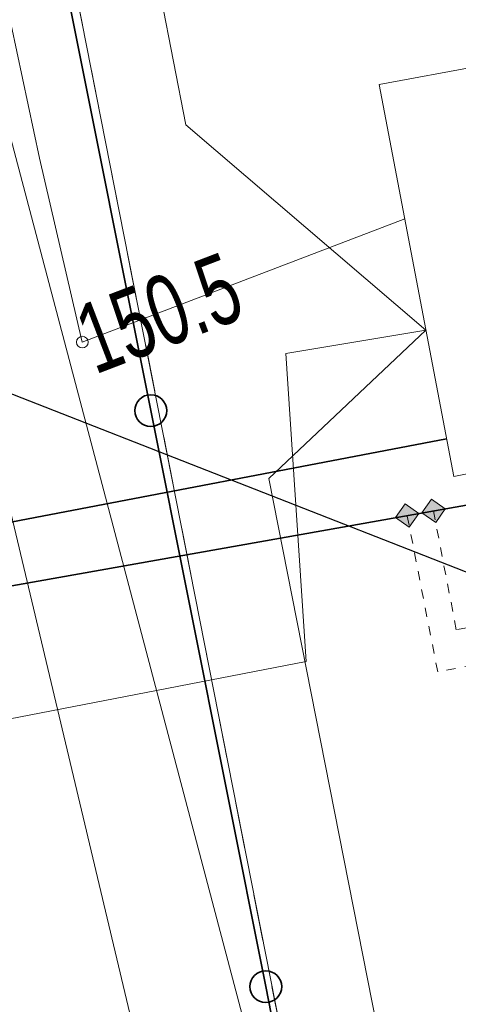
# Model space of a CAD drawing. Header units: millimetres. Extents: x 7509325 to 7510261, y 5702462 to 5703755.
# Tile 10 of 26: x 7509740 to 7509745, y 5702875 to 5702886. Entities that reach past the tile are written whole.
import ezdxf
from ezdxf import colors
from ezdxf.entities.mleader import LeaderData, LeaderLine
from ezdxf.enums import TextEntityAlignment as Align
from ezdxf.math import Vec2, Vec3

# ---------------------------------------------------------------- set-up
doc = ezdxf.new("R2010")
doc.units = ezdxf.units.MM
for name, pattern in [('4_SUEP_A', [0]), ('4_SUES', [0]), ('4_SULO', [0]), ('4_SUTP_A', [0]), ('DASHED2', [0.375, 0.25, -0.125]), ('GDE', [0]), ('GUZ', [1, 0.5, -0.5])]:
    doc.linetypes.add(name, pattern=pattern)
for name, color, linetype, lineweight in [('Dzialki', 7, 'GDE', 18), ('OTO_L_0', 7, 'Continuous', 35), ('SUE_L_1', 1, '4_SUES', 18), ('SUEP_L_0', 1, '4_SUEP_A', 18), ('SUER_T_0', 1, 'Continuous', 18), ('SUL_L_1', 7, '4_SULO', 35), ('Uzytki', 7, 'GUZ', 18)]:
    doc.layers.add(name, color=color, linetype=linetype, lineweight=lineweight)
doc.layers.add('SCHEMAT', color=7, linetype='Continuous')
doc.layers.add('SUTP_L_0', color=7, linetype='4_SUTP_A', lineweight=18, true_color=0xff9100)

# ---------------------------------------------------------------- blocks, each defined once
blk = doc.blocks.new('4_SUPS')
at = {"linetype": 'Continuous'}
blk.add_circle((0, 0), 0.0625, dxfattribs=at)

msp = doc.modelspace()

# ---------------------------------------------------------------- hatches: boundary and pattern name
at = {"linetype": 'ByBlock', "lineweight": 5}
h = msp.add_hatch(color=0, dxfattribs=at)
h.paths.add_polyline_path([(7509744.571, 5702880.767), (7509744.468, 5702880.62), (7509744.616, 5702880.517)])
h.paths.add_polyline_path([(7509744.719, 5702880.664), (7509744.571, 5702880.767), (7509744.593, 5702880.642), (7509744.719, 5702880.665)])
h.paths.add_polyline_path([(7509744.616, 5702880.517), (7509744.719, 5702880.664), (7509744.719, 5702880.665), (7509744.593, 5702880.642)])
h = msp.add_hatch(color=0, dxfattribs=at)
h.paths.add_polyline_path([(7509744.333, 5702880.467), (7509744.435, 5702880.613), (7509744.311, 5702880.592)])
h.paths.add_polyline_path([(7509744.436, 5702880.614), (7509744.288, 5702880.717), (7509744.311, 5702880.592), (7509744.435, 5702880.613)])
h.paths.add_polyline_path([(7509744.288, 5702880.717), (7509744.185, 5702880.57), (7509744.333, 5702880.467)])

# ---------------------------------------------------------------- linework, layer by layer
at = {"color": 0, "linetype": 'ByBlock', "lineweight": 5}
for points in [[(7509744.616, 5702880.517), (7509744.719, 5702880.664), (7509744.571, 5702880.767), (7509744.468, 5702880.62)], [(7509744.333, 5702880.467), (7509744.436, 5702880.614), (7509744.288, 5702880.717), (7509744.185, 5702880.57)]]:
    msp.add_lwpolyline(points, close=True, dxfattribs=at)
at = {"color": 0, "linetype": 'DASHED2', "lineweight": 9, "ltscale": 0.05}
for points in [[(7509745.732, 5702879.544), (7509744.837, 5702879.368), (7509744.592, 5702880.642)], [(7509745.81, 5702879.148), (7509744.638, 5702878.918), (7509744.311, 5702880.592)]]:
    msp.add_lwpolyline(points, dxfattribs=at)
at = {"layer": 'Dzialki'}
msp.add_line((7509739.19, 5702894.19), (7509747.64, 5702851.29), dxfattribs=at)
at = {"layer": 'OTO_L_0'}
for p, q in [((7509741.564, 5702881.717), (7509740.332, 5702887.888)), ((7509742.796, 5702875.545), (7509741.564, 5702881.717)), ((7509744.028, 5702869.373), (7509742.796, 5702875.545))]:
    msp.add_line(p, q, dxfattribs=at)
for centre in [(7509741.564, 5702881.717), (7509742.796, 5702875.545)]:
    msp.add_circle(centre, 0.17, dxfattribs=at)
at = {"layer": 'SUE_L_1', "linetype": '4_SUES'}
for p, q in [((7509744.01, 5702885.21), (7509746.37, 5702885.65)), ((7509744.81, 5702881.01), (7509744.01, 5702885.21)), ((7509747.19, 5702881.49), (7509744.81, 5702881.01))]:
    msp.add_line(p, q, dxfattribs=at)
at = {"layer": 'SUEP_L_0', "linetype": '4_SUEP_A'}
for p, q in [((7509740.37, 5702884.42), (7509738.5, 5702893.25)), ((7509741.26, 5702888.28), (7509741.94, 5702884.78)), ((7509741.94, 5702884.78), (7509744.512, 5702882.577)), ((7509740.83, 5702882.45), (7509740.37, 5702884.42)), ((7509744.284, 5702883.772), (7509740.83, 5702882.45)), ((7509744.512, 5702882.577), (7509742.83, 5702880.99)), ((7509743.01, 5702882.33), (7509744.512, 5702882.577)), ((7509743.23, 5702879.03), (7509743.01, 5702882.33)), ((7509744.733, 5702881.413), (7509734.361, 5702879.437)), ((7509748.103, 5702881.266), (7509732.416, 5702878.479)), ((7509742.83, 5702880.99), (7509748.8, 5702850.64)), ((7509699.81, 5702870.62), (7509743.23, 5702879.03))]:
    msp.add_line(p, q, dxfattribs=at)
at = {"layer": 'SUL_L_1', "linetype": '4_SULO'}
for p, q in [((7509744.733, 5702881.413), (7509734.361, 5702879.437)), ((7509732.416, 5702878.479), (7509748.103, 5702881.266))]:
    msp.add_line(p, q, dxfattribs=at)
at = {"layer": 'SUTP_L_0', "linetype": '4_SUTP_A'}
for p, q in [((7509747.343, 5702850.06), (7509735.543, 5702899.598)), ((7509739.136, 5702888.122), (7509750.034, 5702846.911))]:
    msp.add_line(p, q, dxfattribs=at)
at = {"layer": 'Uzytki'}
msp.add_line((7509739.19, 5702894.19), (7509747.64, 5702851.29), dxfattribs=at)

# ---------------------------------------------------------------- block references
at = {"layer": 'SUER_T_0'}
msp.add_blockref('4_SUPS', (7509740.83, 5702882.45), dxfattribs=at)

# ---------------------------------------------------------------- texts
at = {"layer": 'SUER_T_0', "lineweight": 9, "width": 0.7}
msp.add_text('150.5', height=0.75, rotation=20.9373, dxfattribs=at).set_placement((7509740.83, 5702882.45), align=Align.MIDDLE_LEFT)

# ---------------------------------------------------------------- next in the draw order: leaders
at = {"layer": 'SCHEMAT', "color": 0}
ml = msp.add_multileader_mtext('Standard', dxfattribs=at)
ml.set_content('\\C0;\\fArial|b0|i0|c186;Proj.\\fArial|b0|i0|c238; ZK-SN\\Pwg. odrębnego opracowania', color=5)
ml.set_leader_properties()
ml.build(insert=Vec2(0, 0))
ml.multileader.update_dxf_attribs({"has_text_frame": 1, "text_right_attachment_type": 6, "dogleg_length": 0.173, "arrow_head_size": 0.48})
ctx = ml.context
ctx.base_point, ctx.char_height, ctx.arrow_head_size, ctx.landing_gap_size, ctx.plane_origin, ctx.plane_x_axis, ctx.plane_y_axis = Vec3(7509721.019, 5702882.559), 0.96, 0.48, 0.2, Vec3(7509655.678, 5702858.636), Vec3(0.999593, 0.028512), Vec3(-0.028512, 0.999593)
ctx.right_attachment, ctx.text_align_type = 6, 2
notes = []
notes.append((ctx, [(0, (1, 1, 0), (7509738.668, 5702882.442), (-0.999593, -0.028512), 0.266, [(0, [(7509745.929, 5702879.6)], 0, [])])]))
ctx.mtext.insert, ctx.mtext.text_direction, ctx.mtext.rotation, ctx.mtext.alignment = Vec3(7509738.168, 5702883.669), Vec3(0.999593, 0.028512), 0.028516, 3
ctx.mtext.has_bg_fill, ctx.mtext.bg_color, ctx.mtext.bg_scale_factor, ctx.mtext.bg_transparency, ctx.mtext.use_window_bg_color = 1, -1027028792, 1.3, 0, 1
for ctx, leaders in notes:
    for number, flags, end, landing, length, lines in leaders:
        leader = LeaderData()
        leader.index, (leader.has_last_leader_line, leader.has_dogleg_vector, leader.attachment_direction) = number, flags
        leader.last_leader_point, leader.dogleg_vector, leader.dogleg_length = Vec3(end), Vec3(landing), length
        for number, points, colour, breaks in lines:
            line = LeaderLine()
            line.index, line.vertices, line.color, line.breaks = number, Vec3.list(points), colors.encode_raw_color(colour), breaks
            leader.lines.append(line)
        ctx.leaders.append(leader)

doc.saveas('drawing.dxf')
